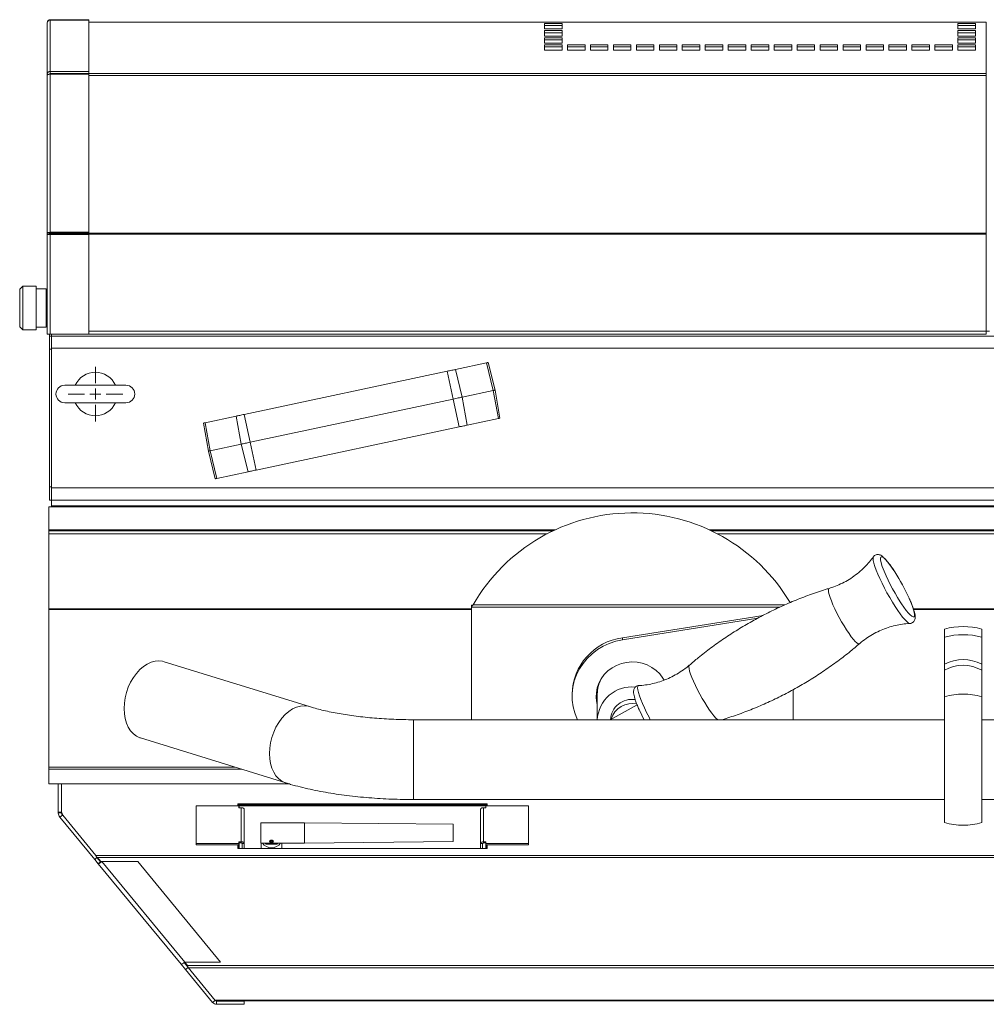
# Model space of a CAD drawing. Header units: millimetres. Extents: x 24 to 2406, y -1931 to 388.
# Tile 15 of 21: x 797 to 1239, y -62 to 388. Entities that reach past the tile are written whole.
import ezdxf

# ---------------------------------------------------------------- set-up
doc = ezdxf.new("R2010")
doc.units = ezdxf.units.MM

# ---------------------------------------------------------------- blocks, each defined once
blk = doc.blocks.new('SW_CENTERMARKSYMBOL_8')
at = {"color": 0, "linetype": 'Continuous', "lineweight": 0}
for p, q in [((0, 5), (0, 12.5)), ((-5, 0), (-12.5, 0)), ((0, 0), (-2.5, 0)), ((0, 0), (0, 2.5)), ((0, 0), (0, -2.5)), ((0, 0), (2.5, 0)), ((5, 0), (12.5, 0)), ((0, -5), (0, -12.5))]:
    blk.add_line(p, q, dxfattribs=at)

msp = doc.modelspace()

# ---------------------------------------------------------------- linework, layer by layer
at = {"color": 7, "linetype": 'Continuous', "lineweight": 15}
for p, q in [((811.4, 387.6), (829, 387.6)), ((811.4, 363.96), (811.4, 387.44)), ((829, 387.44), (811.4, 387.44)), ((829, 387.6), (829, 387.44)), ((829, 363.96), (829, 387.44)), ((810, 386.2), (810.01, 386.2)), ((810, 386.1), (810, 386.2)), ((810, 362.62), (810, 386.1)), ((829, 386.5), (1239.4, 386.5)), ((1037.4, 385.85), (1037.4, 383.38)), ((1045.4, 385.85), (1037.4, 385.85)), ((1045.4, 384.9), (1037.4, 384.9)), ((1037.4, 383.38), (1045.4, 383.38)), ((1037.4, 382.6), (1037.4, 380.13)), ((1045.4, 382.6), (1037.4, 382.6)), ((1045.4, 383.38), (1045.4, 385.85)), ((1045.4, 380.13), (1045.4, 382.6)), ((1226.4, 385.85), (1226.4, 383.38)), ((1234.4, 385.85), (1226.4, 385.85)), ((1234.4, 384.9), (1226.4, 384.9)), ((1226.4, 383.38), (1234.4, 383.38)), ((1226.4, 382.6), (1226.4, 380.13)), ((1234.4, 382.6), (1226.4, 382.6)), ((1234.4, 383.38), (1234.4, 385.85)), ((1234.4, 380.13), (1234.4, 382.6)), ((1239.4, 386.43), (1239.4, 386.5)), ((1239.4, 363.02), (1239.4, 386.43)), ((1045.4, 381.65), (1037.4, 381.65)), ((1037.4, 380.13), (1045.4, 380.13)), ((1037.4, 379.36), (1037.4, 376.89)), ((1045.4, 379.36), (1037.4, 379.36)), ((1045.4, 378.41), (1037.4, 378.41)), ((1045.4, 376.89), (1045.4, 379.36)), ((1234.4, 381.65), (1226.4, 381.65)), ((1226.4, 380.13), (1234.4, 380.13)), ((1226.4, 379.36), (1226.4, 376.89)), ((1234.4, 379.36), (1226.4, 379.36)), ((1234.4, 378.41), (1226.4, 378.41)), ((1234.4, 376.89), (1234.4, 379.36)), ((1037.4, 376.89), (1045.4, 376.89)), ((1037.4, 376.11), (1037.4, 373.64)), ((1045.4, 376.11), (1037.4, 376.11)), ((1045.4, 375.16), (1037.4, 375.16)), ((1037.4, 373.64), (1045.4, 373.64)), ((1045.4, 373.64), (1045.4, 376.11)), ((1047.9, 376.11), (1047.9, 373.64)), ((1055.9, 376.11), (1047.9, 376.11)), ((1055.9, 375.16), (1047.9, 375.16)), ((1047.9, 373.64), (1055.9, 373.64)), ((1055.9, 373.64), (1055.9, 376.11)), ((1058.4, 376.11), (1058.4, 373.64)), ((1066.4, 376.11), (1058.4, 376.11)), ((1066.4, 375.16), (1058.4, 375.16)), ((1058.4, 373.64), (1066.4, 373.64)), ((1066.4, 373.64), (1066.4, 376.11)), ((1068.9, 376.11), (1068.9, 373.64)), ((1076.9, 376.11), (1068.9, 376.11)), ((1076.9, 375.16), (1068.9, 375.16)), ((1068.9, 373.64), (1076.9, 373.64)), ((1076.9, 373.64), (1076.9, 376.11)), ((1079.4, 376.11), (1079.4, 373.64)), ((1087.4, 376.11), (1079.4, 376.11)), ((1087.4, 375.16), (1079.4, 375.16)), ((1079.4, 373.64), (1087.4, 373.64)), ((1087.4, 373.64), (1087.4, 376.11)), ((1089.9, 376.11), (1089.9, 373.64)), ((1097.9, 376.11), (1089.9, 376.11)), ((1097.9, 375.16), (1089.9, 375.16)), ((1089.9, 373.64), (1097.9, 373.64)), ((1097.9, 373.64), (1097.9, 376.11)), ((1100.4, 376.11), (1100.4, 373.64)), ((1108.4, 376.11), (1100.4, 376.11)), ((1108.4, 375.16), (1100.4, 375.16)), ((1100.4, 373.64), (1108.4, 373.64)), ((1108.4, 373.64), (1108.4, 376.11)), ((1110.9, 376.11), (1110.9, 373.64)), ((1118.9, 376.11), (1110.9, 376.11)), ((1118.9, 375.16), (1110.9, 375.16)), ((1110.9, 373.64), (1118.9, 373.64)), ((1118.9, 373.64), (1118.9, 376.11)), ((1121.4, 376.11), (1121.4, 373.64)), ((1129.4, 376.11), (1121.4, 376.11)), ((1129.4, 375.16), (1121.4, 375.16)), ((1121.4, 373.64), (1129.4, 373.64)), ((1129.4, 373.64), (1129.4, 376.11)), ((1131.9, 376.11), (1131.9, 373.64)), ((1139.9, 376.11), (1131.9, 376.11)), ((1139.9, 375.16), (1131.9, 375.16)), ((1131.9, 373.64), (1139.9, 373.64)), ((1139.9, 373.64), (1139.9, 376.11)), ((1142.4, 376.11), (1142.4, 373.64)), ((1150.4, 376.11), (1142.4, 376.11)), ((1150.4, 375.16), (1142.4, 375.16)), ((1142.4, 373.64), (1150.4, 373.64)), ((1150.4, 373.64), (1150.4, 376.11)), ((1152.9, 376.11), (1152.9, 373.64)), ((1160.9, 376.11), (1152.9, 376.11)), ((1160.9, 375.16), (1152.9, 375.16)), ((1152.9, 373.64), (1160.9, 373.64)), ((1160.9, 373.64), (1160.9, 376.11)), ((1163.4, 376.11), (1163.4, 373.64)), ((1171.4, 376.11), (1163.4, 376.11)), ((1171.4, 375.16), (1163.4, 375.16)), ((1163.4, 373.64), (1171.4, 373.64)), ((1171.4, 373.64), (1171.4, 376.11)), ((1173.9, 376.11), (1173.9, 373.64)), ((1181.9, 376.11), (1173.9, 376.11)), ((1181.9, 375.16), (1173.9, 375.16)), ((1173.9, 373.64), (1181.9, 373.64)), ((1181.9, 373.64), (1181.9, 376.11)), ((1184.4, 376.11), (1184.4, 373.64)), ((1192.4, 376.11), (1184.4, 376.11)), ((1192.4, 375.16), (1184.4, 375.16)), ((1184.4, 373.64), (1192.4, 373.64)), ((1192.4, 373.64), (1192.4, 376.11)), ((1194.9, 376.11), (1194.9, 373.64)), ((1202.9, 376.11), (1194.9, 376.11)), ((1202.9, 375.16), (1194.9, 375.16)), ((1194.9, 373.64), (1202.9, 373.64)), ((1202.9, 373.64), (1202.9, 376.11)), ((1205.4, 376.11), (1205.4, 373.64)), ((1213.4, 376.11), (1205.4, 376.11)), ((1213.4, 375.16), (1205.4, 375.16)), ((1205.4, 373.64), (1213.4, 373.64)), ((1213.4, 373.64), (1213.4, 376.11)), ((1215.9, 376.11), (1215.9, 373.64)), ((1223.9, 376.11), (1215.9, 376.11)), ((1223.9, 375.16), (1215.9, 375.16)), ((1215.9, 373.64), (1223.9, 373.64)), ((1223.9, 373.64), (1223.9, 376.11)), ((1226.4, 376.89), (1234.4, 376.89)), ((1226.4, 376.11), (1226.4, 373.64)), ((1234.4, 376.11), (1226.4, 376.11)), ((1234.4, 375.16), (1226.4, 375.16)), ((1226.4, 373.64), (1234.4, 373.64)), ((1234.4, 373.64), (1234.4, 376.11)), ((810, 362.62), (810.72, 362.62)), ((810, 362.25), (810, 362.62)), ((810, 289.98), (810, 362.25)), ((811.4, 363), (811.4, 363.96)), ((811.4, 363.96), (829, 363.96)), ((811.4, 363), (811.4, 362.68)), ((811.4, 363), (829, 363)), ((829, 362.68), (811.4, 362.68)), ((811.4, 290.41), (811.4, 362.68)), ((829, 363.96), (829, 363)), ((829, 290.41), (829, 362.68)), ((1239.4, 362.12), (1239.4, 363.02)), ((1239.4, 290.06), (1239.4, 362.12)), ((810, 289.98), (811, 289.98)), ((810, 289.4), (810, 289.98)), ((810, 289.4), (811.4, 289.4)), ((810, 243.8), (810, 289.4)), ((811, 289.98), (811, 289.4)), ((811.4, 290.41), (829, 290.41)), ((811.4, 290.11), (811.4, 290.41)), ((811.4, 290.06), (811.4, 290.11)), ((811.4, 290.11), (829, 290.11)), ((811.4, 290.06), (811.4, 289.63)), ((811.4, 290.06), (1239.4, 290.06)), ((811.4, 289.63), (1239.4, 289.63)), ((811.4, 289.4), (811.4, 289.63)), ((829, 289.4), (811.4, 289.4)), ((811.4, 243.8), (811.4, 289.4)), ((829, 290.41), (829, 290.11)), ((829, 243.8), (829, 289.4)), ((1239.4, 289.63), (1239.4, 290.06)), ((1239.4, 245.2), (1239.4, 289.63)), ((798.9, 265.8), (797.49, 264.38)), ((804.9, 265.8), (798.9, 265.8)), ((798.9, 265.8), (798.9, 245.8)), ((804.9, 255.8), (804.9, 265.8)), ((797.4, 264.17), (797.4, 247.42)), ((809.5, 264.55), (804.9, 264.55)), ((804.9, 245.8), (804.9, 255.8)), ((797.49, 247.21), (798.9, 245.8)), ((798.9, 245.8), (804.9, 245.8)), ((804.9, 247.05), (809.5, 247.05)), ((811.4, 243.8), (810, 243.8)), ((811, 243), (811, 243.8)), ((811.4, 243.8), (829, 243.8)), ((812, 243), (812, 243.8)), ((829, 243.8), (1239.4, 243.8)), ((1239.4, 245.2), (1240.8, 245.2)), ((1239.4, 243.8), (1239.4, 245.2)), ((811, 243), (812, 243)), ((811, 237), (811, 243)), ((1706.8, 243), (812, 243)), ((812, 237.4), (812, 243)), ((812, 237), (811, 237)), ((811, 174), (811, 237)), ((812, 237.4), (812, 173.6)), ((2402.8, 237.4), (812, 237.4)), ((812, 174), (812, 237)), ((996.62, 227.7), (1010.87, 230.73)), ((1010.87, 230.73), (1013.94, 218.09)), ((1011.61, 230.89), (1014.76, 218.27)), ((900.12, 207.19), (992.92, 226.92)), ((992.92, 226.92), (995.63, 214.2)), ((996.62, 227.7), (999.69, 215.06)), ((846, 220.5), (818, 220.5)), ((999.69, 215.06), (1013.94, 218.09)), ((1016.27, 205.3), (1013.94, 218.09)), ((1017.02, 205.46), (1014.76, 218.27)), ((818, 212.5), (846, 212.5)), ((902.82, 194.47), (995.63, 214.2)), ((998.33, 201.48), (995.63, 214.2)), ((1002.03, 202.27), (999.69, 215.06)), ((900.12, 207.19), (902.82, 194.47)), ((881.43, 203.22), (883.69, 190.41)), ((882.18, 203.38), (896.42, 206.4)), ((882.18, 203.38), (884.51, 190.58)), ((896.42, 206.4), (898.75, 193.61)), ((1002.03, 202.27), (1016.27, 205.3)), ((905.53, 181.76), (998.33, 201.48)), ((884.51, 190.58), (898.75, 193.61)), ((901.83, 180.97), (898.75, 193.61)), ((905.53, 181.76), (902.82, 194.47)), ((886.84, 177.79), (883.69, 190.41)), ((887.58, 177.94), (884.51, 190.58)), ((887.58, 177.94), (901.83, 180.97)), ((811, 174), (812, 174)), ((811, 168), (811, 174)), ((812, 168), (812, 173.6)), ((812, 168), (811, 168)), ((1436.34, 168), (812, 168)), ((812, 168), (812, 165.4)), ((1438.01, 165), (810.72, 165)), ((810.72, 165), (810.72, 154.4)), ((812, 165.4), (812, 165)), ((810.72, 154.4), (810.72, 154)), ((1041.37, 154), (810.72, 154)), ((810.72, 154), (810.72, 152.6)), ((1445.78, 154), (1113.67, 154)), ((810.72, 152.6), (810.72, 118.37)), ((810.72, 118.37), (810.72, 117.94)), ((810.72, 117.94), (810.72, 45.88)), ((1004.02, 119.99), (1004.02, 119.39)), ((1004.02, 119.39), (1004.02, 119.02)), ((1004.02, 67.63), (1004.02, 119.02)), ((1137.33, 115.33), (1072.98, 105.08)), ((1134.86, 114.01), (1072.98, 104.15)), ((1204.52, 111.65), (1204.49, 111.65)), ((1220.3, 109.04), (1220.3, 105.33)), ((1237.3, 105.33), (1237.3, 109.04)), ((1072.98, 104.15), (1072.98, 105.08)), ((1220.3, 105.33), (1220.3, 93.06)), ((1237.3, 93.06), (1237.3, 105.33)), ((929.89, 73.61), (863.42, 94.15)), ((1220.3, 78.15), (1220.3, 90.24)), ((1237.3, 90.24), (1237.3, 78.15)), ((1151.02, 81.36), (1151.02, 67.63)), ((1050.02, 79.28), (1050.02, 78.36)), ((1061.52, 79.38), (1061.52, 67.63)), ((1220.3, 78.15), (1220.3, 20.61)), ((1237.3, 20.61), (1237.3, 78.15)), ((1079.72, 74.44), (1067.33, 67.63)), ((1220.3, 67.63), (977.54, 67.63)), ((1734.6, 67.63), (1237.3, 67.63)), ((852.65, 59.28), (919.12, 38.74)), ((810.72, 45.88), (810.72, 44.98)), ((810.72, 44.98), (810.72, 38.32)), ((810.72, 38.32), (810.72, 38.25)), ((810.72, 38.25), (920.74, 38.25)), ((815, 25.32), (815, 38.25)), ((816.5, 25.47), (816.5, 38.25)), ((878.1, 28.24), (897.6, 28.24)), ((878.1, 28.24), (878.1, 11.04)), ((1011.1, 29.25), (897.1, 29.25)), ((897.1, 29.25), (897.1, 28.24)), ((1011.1, 28.67), (897.1, 28.67)), ((897.6, 28.24), (897.6, 27.42)), ((898.7, 27.42), (897.6, 27.42)), ((897.7, 28.24), (897.7, 28.67)), ((1010.5, 28.24), (897.7, 28.24)), ((898.7, 27.42), (898.7, 11.86)), ((977.54, 31.13), (1220.3, 31.13)), ((1009.5, 11.86), (1009.5, 27.42)), ((1010.6, 27.42), (1009.5, 27.42)), ((1010.5, 28.67), (1010.5, 28.24)), ((1010.6, 27.42), (1010.6, 28.24)), ((1010.6, 28.24), (1030.1, 28.24)), ((1011.1, 28.24), (1011.1, 29.25)), ((1030.1, 11.04), (1030.1, 28.24)), ((1237.3, 31.13), (1734.6, 31.13)), ((816.5, 25.32), (815, 25.32)), ((815.03, 24.89), (816.52, 25.08)), ((816.96, 24.05), (815.8, 23.1)), ((831.72, 3.79), (815.8, 23.1)), ((816.5, 25.47), (817.06, 23.97)), ((816.5, 25.32), (816.5, 25.47)), ((816.5, 24.89), (816.5, 25.32)), ((816.5, 24.89), (816.5, 24.79)), ((817.04, 23.95), (816.96, 24.05)), ((817.06, 23.97), (817.06, 23.89)), ((817.06, 23.97), (832.28, 5.49)), ((900.1, 26.62), (900.1, 11.06)), ((1008.1, 11.06), (1008.1, 26.62)), ((927.6, 20.57), (907.6, 20.57)), ((907.6, 20.57), (907.6, 11.17)), ((995.6, 19.86), (927.6, 20.57)), ((995.6, 19.86), (995.6, 18.16)), ((995.6, 18.16), (995.6, 11.89)), ((897.6, 11.04), (878.1, 11.04)), ((878.1, 11.04), (878.1, 10.47)), ((897.6, 10.47), (878.1, 10.47)), ((897.1, 10.47), (897.1, 8.77)), ((897.3, 8.77), (897.3, 10.47)), ((897.6, 11.86), (898.7, 11.86)), ((897.6, 11.86), (897.6, 11.04)), ((897.6, 11.29), (898.7, 11.29)), ((897.6, 11.04), (897.6, 10.47)), ((898.7, 11.29), (898.7, 11.86)), ((899.1, 11.06), (900.1, 11.06)), ((899.1, 11.06), (899.1, 8.77)), ((900.1, 8.77), (900.1, 11.06)), ((907.6, 11.17), (927.6, 11.17)), ((907.85, 11.17), (907.85, 8.77)), ((909.85, 10.96), (909.85, 11.17)), ((910.05, 10.79), (915.05, 10.79)), ((915.25, 11.17), (915.25, 10.96)), ((917.25, 8.77), (917.25, 11.17)), ((927.6, 11.17), (995.6, 11.89)), ((1009.1, 11.06), (1008.1, 11.06)), ((1008.1, 11.06), (1008.1, 8.77)), ((1009.1, 11.06), (1009.1, 8.77)), ((1009.5, 11.86), (1010.6, 11.86)), ((1009.5, 11.29), (1009.5, 11.86)), ((1009.5, 11.29), (1010.6, 11.29)), ((1010.6, 11.04), (1010.6, 11.86)), ((1030.1, 11.04), (1010.6, 11.04)), ((1010.6, 11.04), (1010.6, 10.47)), ((1030.1, 10.47), (1010.6, 10.47)), ((1010.9, 10.47), (1010.9, 8.77)), ((1011.1, 8.77), (1011.1, 10.47)), ((1030.1, 11.04), (1030.1, 10.47)), ((832.87, 4.75), (831.72, 3.79)), ((832.28, 5.49), (832.28, 5.35)), ((832.44, 5.04), (832.44, 5.11)), ((832.64, 4.69), (834.45, 2.53)), ((832.87, 4.75), (832.87, 4.75)), ((834.52, 2.75), (832.87, 4.75)), ((897.1, 8.77), (1011.1, 8.77)), ((833.36, 1.79), (831.72, 3.79)), ((834.52, 2.75), (833.36, 1.79)), ((871.23, -44.14), (833.36, 1.79)), ((851.37, 2.75), (835.04, 2.75)), ((872.91, -43.19), (835.04, 2.75)), ((889.24, -43.19), (851.37, 2.75)), ((873.21, -46.54), (871.23, -44.14)), ((874.37, -45.59), (872.57, -43.41)), ((874.19, -44.95), (872.79, -43.27)), ((872.85, -43.23), (874.11, -44.73)), ((872.91, -43.19), (889.24, -43.19)), ((873.21, -46.54), (874.37, -45.59)), ((885.63, -61.61), (873.21, -46.54)), ((886.79, -60.66), (874.37, -45.59)), ((885.63, -61.61), (886.79, -60.66)), ((1414.81, -60.9), (887.11, -60.9)), ((887.41, -60.95), (887.41, -62.45)), ((900.03, -60.95), (887.41, -60.95)), ((900.03, -62.45), (887.41, -62.45)), ((900.03, -62.45), (900.03, -60.95))]:
    msp.add_line(p, q, dxfattribs=at)
at = {"color": 8, "linetype": 'Continuous', "lineweight": 15}
for p, q in [((811.4, 387.44), (811.4, 387.6)), ((829, 386.43), (1239.4, 386.43)), ((829, 363.02), (1239.4, 363.02)), ((829, 362.12), (1239.4, 362.12)), ((797.49, 264.38), (797.49, 247.21)), ((809.5, 247.05), (809.5, 264.55)), ((829, 245.2), (1239.4, 245.2)), ((1434.75, 173.6), (812, 173.6)), ((1437.78, 165.4), (812, 165.4)), ((1042.23, 154.4), (810.72, 154.4)), ((1445.45, 154.4), (1112.82, 154.4)), ((1038.57, 152.6), (810.72, 152.6)), ((1446.99, 152.6), (1116.47, 152.6)), ((1004.02, 118.37), (810.72, 118.37)), ((1004.02, 117.94), (810.72, 117.94)), ((1004.02, 119.02), (1144.84, 119.02)), ((1004.72, 120.08), (1147.2, 120.08)), ((1392.56, 118.37), (1206.05, 118.37)), ((1392.56, 117.94), (1206.19, 117.94)), ((977.54, 31.13), (977.54, 67.63)), ((895.99, 45.88), (810.72, 45.88)), ((898.9, 44.98), (810.72, 44.98)), ((920.51, 38.32), (810.72, 38.32)), ((897.7, 28.24), (897.7, 27.42)), ((1010.5, 27.42), (1010.5, 28.24)), ((927.6, 20.57), (927.6, 18.57)), ((927.6, 18.57), (927.6, 11.17)), ((897.7, 11.29), (897.7, 8.77)), ((910.05, 11.17), (910.05, 10.79)), ((915.05, 10.79), (915.05, 11.17)), ((1010.5, 8.77), (1010.5, 11.29)), ((1414.81, 5.49), (832.28, 5.49)), ((1414.81, 4.69), (832.64, 4.69)), ((1414.81, -44.73), (874.11, -44.73)), ((1414.81, -45.72), (874.47, -45.72)), ((1414.81, -60.49), (886.65, -60.49))]:
    msp.add_line(p, q, dxfattribs=at)
at = {"color": 7, "linetype": 'Continuous', "lineweight": 15, "flags": 128}
for points in [[(810, 362.25), (810.03, 362.33), (810.11, 362.41), (810.24, 362.49), (810.41, 362.55), (810.63, 362.61), (810.87, 362.65), (811.13, 362.67), (811.4, 362.68)], [(811.4, 290.41), (811.13, 290.41), (810.87, 290.38), (810.63, 290.34), (810.41, 290.29), (810.24, 290.22), (810.11, 290.15), (810.03, 290.07), (810, 289.98)], [(811.4, 290.11), (811.32, 290.1), (811.25, 290.1), (811.18, 290.09), (811.12, 290.07), (811.07, 290.05), (811.03, 290.03), (811.01, 290.01), (811, 289.98)], [(1010.87, 230.73), (1011.04, 230.77), (1011.19, 230.8), (1011.32, 230.83), (1011.42, 230.85), (1011.51, 230.87), (1011.57, 230.88), (1011.6, 230.89), (1011.61, 230.89)], [(992.92, 226.92), (993.47, 227.03), (994, 227.15), (994.52, 227.26), (995.02, 227.36), (995.49, 227.46), (995.91, 227.55), (996.29, 227.63), (996.62, 227.7)], [(1013.94, 218.09), (1014.13, 218.13), (1014.29, 218.17), (1014.43, 218.2), (1014.55, 218.22), (1014.64, 218.24), (1014.71, 218.26), (1014.75, 218.26), (1014.76, 218.27)], [(995.63, 214.2), (996.23, 214.33), (996.82, 214.45), (997.39, 214.57), (997.93, 214.69), (998.44, 214.8), (998.91, 214.9), (999.33, 214.99), (999.69, 215.06)], [(896.42, 206.4), (896.75, 206.47), (897.13, 206.55), (897.56, 206.65), (898.02, 206.74), (898.52, 206.85), (899.04, 206.96), (899.58, 207.07), (900.12, 207.19)], [(881.43, 203.22), (881.44, 203.22), (881.48, 203.23), (881.54, 203.24), (881.62, 203.26), (881.73, 203.28), (881.86, 203.31), (882.01, 203.34), (882.18, 203.38)], [(1016.27, 205.3), (1016.44, 205.33), (1016.59, 205.37), (1016.72, 205.39), (1016.83, 205.42), (1016.91, 205.43), (1016.97, 205.45), (1017.01, 205.45), (1017.02, 205.46)], [(998.33, 201.48), (998.87, 201.6), (999.41, 201.71), (999.93, 201.82), (1000.43, 201.93), (1000.89, 202.03), (1001.32, 202.12), (1001.7, 202.2), (1002.03, 202.27)], [(898.75, 193.61), (899.12, 193.69), (899.54, 193.78), (900.01, 193.88), (900.52, 193.98), (901.06, 194.1), (901.63, 194.22), (902.22, 194.35), (902.82, 194.47)], [(883.69, 190.41), (883.7, 190.41), (883.74, 190.42), (883.81, 190.43), (883.9, 190.45), (884.02, 190.48), (884.16, 190.51), (884.32, 190.54), (884.51, 190.58)], [(901.83, 180.97), (902.16, 181.04), (902.54, 181.12), (902.96, 181.21), (903.43, 181.31), (903.92, 181.42), (904.44, 181.53), (904.98, 181.64), (905.53, 181.76)], [(886.84, 177.79), (886.85, 177.79), (886.88, 177.8), (886.94, 177.81), (887.03, 177.83), (887.13, 177.85), (887.26, 177.88), (887.41, 177.91), (887.58, 177.94)], [(1072.98, 104.15), (1069.94, 103.5), (1066.99, 102.52), (1064.19, 101.23), (1061.55, 99.65), (1059.12, 97.79), (1056.92, 95.68), (1054.99, 93.35), (1053.35, 90.83), (1052.02, 88.15), (1051.02, 85.34), (1050.36, 82.45), (1050.05, 79.5), (1050.09, 76.53), (1050.48, 73.59), (1051.22, 70.71), (1052.3, 67.93), (1052.44, 67.63)], [(852.65, 59.28), (852.33, 59.38), (850.78, 60.12), (849.37, 61.17), (848.13, 62.53), (847.08, 64.16), (846.24, 66.03), (845.63, 68.11), (845.26, 70.36), (845.13, 72.72), (845.26, 75.17), (845.63, 77.64), (846.24, 80.1), (847.08, 82.49), (848.13, 84.77), (849.37, 86.89), (850.78, 88.82), (852.33, 90.51), (853.99, 91.94), (855.72, 93.07), (857.51, 93.89), (859.3, 94.38), (861.07, 94.52), (862.78, 94.32), (863.42, 94.15)], [(1092.07, 85.75), (1091.5, 86.69), (1090.08, 88.54), (1088.38, 90.17), (1086.46, 91.55), (1084.34, 92.64), (1082.08, 93.44), (1079.73, 93.91), (1077.32, 94.05), (1074.92, 93.85), (1072.58, 93.33), (1070.34, 92.48), (1068.25, 91.34), (1066.36, 89.91), (1064.71, 88.25), (1063.33, 86.37), (1062.26, 84.32), (1061.51, 82.14), (1061.1, 79.88), (1061.04, 77.59), (1061.34, 75.32), (1061.52, 74.52)], [(1092.06, 85.74), (1091.94, 85.98), (1091.89, 86.07)], [(897.7, 28.24), (897.62, 28.23), (897.6, 28.23)], [(898.7, 27.42), (898.98, 27.41), (899.24, 27.36), (899.48, 27.29), (899.69, 27.19), (899.87, 27.07), (900, 26.93), (900.08, 26.78), (900.1, 26.62)], [(1008.1, 26.62), (1008.13, 26.78), (1008.21, 26.93), (1008.34, 27.07), (1008.51, 27.19), (1008.73, 27.29), (1008.97, 27.36), (1009.23, 27.41), (1009.5, 27.42)], [(1010.6, 28.23), (1010.58, 28.23), (1010.5, 28.24)], [(900.1, 11.06), (900.08, 11.21), (900, 11.36), (899.87, 11.5), (899.69, 11.62), (899.48, 11.72), (899.24, 11.8), (898.98, 11.84), (898.7, 11.86)], [(899.1, 11.06), (899.1, 11.1), (899.07, 11.14), (899.04, 11.18), (898.99, 11.22), (898.93, 11.25), (898.86, 11.27), (898.78, 11.28), (898.7, 11.29)], [(912.55, 11.82), (912.74, 11.84), (912.91, 11.9), (913.01, 12), (913.05, 12.11), (913.01, 12.22), (912.91, 12.31), (912.74, 12.37), (912.55, 12.39), (912.36, 12.37), (912.2, 12.31), (912.09, 12.22), (912.05, 12.11), (912.09, 12), (912.2, 11.9), (912.36, 11.84), (912.55, 11.82)], [(1009.5, 11.86), (1009.23, 11.84), (1008.97, 11.8), (1008.73, 11.72), (1008.51, 11.62), (1008.34, 11.5), (1008.21, 11.36), (1008.13, 11.21), (1008.1, 11.06)], [(1009.5, 11.29), (1009.42, 11.28), (1009.35, 11.27), (1009.28, 11.25), (1009.22, 11.22), (1009.17, 11.18), (1009.13, 11.14), (1009.11, 11.1), (1009.1, 11.06)]]:
    msp.add_lwpolyline(points, dxfattribs=at)
at = {"color": 8, "linetype": 'Continuous', "lineweight": 15, "flags": 128}
for points in [[(1197.69, 119.42), (1196.45, 121.39), (1195.21, 123.48), (1193.99, 125.65), (1192.81, 127.83), (1191.71, 130.01), (1190.7, 132.12), (1189.81, 134.13), (1189.05, 135.99), (1188.44, 137.67), (1187.98, 139.13), (1187.7, 140.34), (1187.59, 141.29), (1187.66, 141.94), (1187.76, 142.15)], [(1197.56, 135.16), (1196.4, 136.9), (1195.29, 138.45), (1194.26, 139.76), (1193.34, 140.8), (1192.55, 141.55), (1191.9, 141.99), (1191.42, 142.12), (1191.11, 141.92), (1190.98, 141.4), (1191.03, 140.57), (1191.26, 139.46), (1191.67, 138.09), (1191.82, 137.66)], [(1167.51, 127.64), (1167.26, 127.4), (1167.17, 126.84), (1167.26, 126), (1167.52, 124.88), (1167.96, 123.52), (1168.55, 121.95), (1169.29, 120.2), (1170.15, 118.33), (1171.11, 116.37), (1172.16, 114.38), (1173.26, 112.4), (1174.39, 110.49), (1175.52, 108.68), (1176.62, 107.03), (1177.67, 105.58), (1178.63, 104.35), (1179.49, 103.39), (1180.23, 102.71), (1180.82, 102.34), (1181.25, 102.27), (1181.39, 102.35)], [(1200.02, 121.56), (1200.61, 120.66), (1201.75, 119.01), (1202.82, 117.58), (1203.8, 116.4), (1204.65, 115.5), (1205.38, 114.9), (1205.94, 114.62), (1206.34, 114.66), (1206.57, 115.02), (1206.61, 115.69), (1206.46, 116.66), (1206.14, 117.91), (1205.65, 119.4), (1204.99, 121.1), (1204.19, 122.96), (1204.11, 123.15)], [(1204.49, 111.65), (1204.31, 111.67), (1203.73, 111.95), (1203, 112.53), (1202.13, 113.4), (1201.14, 114.56), (1200.06, 115.96), (1198.9, 117.59), (1197.69, 119.42)], [(1103.61, 92.55), (1103.49, 92.38), (1103.4, 91.83), (1103.49, 90.98), (1103.75, 89.86), (1104.19, 88.5), (1104.78, 86.93), (1105.52, 85.18), (1106.38, 83.31), (1107.34, 81.35), (1108.39, 79.36), (1109.49, 77.39), (1110.62, 75.47), (1111.75, 73.67), (1112.85, 72.02), (1113.9, 70.56), (1114.86, 69.34), (1115.72, 68.38), (1116.46, 67.7), (1116.54, 67.63)], [(1080.48, 83.25), (1080.28, 83.19), (1080.03, 82.84), (1079.96, 82.19), (1080.07, 81.24), (1080.35, 80.03), (1080.8, 78.57), (1081.42, 76.89), (1082.18, 75.03), (1083.07, 73.02), (1084.08, 70.91), (1085.18, 68.73), (1085.76, 67.63)], [(919.13, 38.73), (918.79, 38.84), (917.25, 39.58), (915.84, 40.63), (914.59, 41.99), (913.54, 43.62), (912.71, 45.49), (912.1, 47.57), (911.72, 49.82), (911.6, 52.18), (911.72, 54.63), (912.1, 57.1), (912.71, 59.56), (913.54, 61.95), (914.59, 64.23), (915.84, 66.35), (917.25, 68.28), (918.79, 69.97), (920.45, 71.4), (922.19, 72.53), (923.97, 73.35), (925.77, 73.84), (927.53, 73.98), (929.24, 73.78), (929.88, 73.61)]]:
    msp.add_lwpolyline(points, dxfattribs=at)
at = {"color": 7, "linetype": 'Continuous', "lineweight": 15}
for centre, radius, start, end in [((811.4, 386.2), 1.4, 90, 180), ((811.37, 386.07), 1.37, 88.5996, 178.5266), ((811.37, 362.59), 1.37, 88.5996, 178.5266), ((811.39, 362.61), 0.392, 88.6976, 172.9064), ((797.7, 264.17), 0.3, 135, 180), ((809.5, 264.05), 0.5, 0, 90), ((809.5, 247.55), 0.5, 270, 0), ((797.7, 247.42), 0.3, 180, 225), ((832, 216.5), 10, 23.5782, 156.4218), ((818, 216.5), 4, 90, 270), ((846, 216.5), 4, 270, 90), ((832, 216.5), 10, 203.5782, 336.4218), ((1077.52, 78.18), 84, 30.7693, 150.0787), ((1271.11, 167.92), 84.87, 200.8917, 213.1123), ((1117.93, 83.97), 94.66, 24.4506, 32.7324), ((1228.8, 78.74), 31.47, 74.331, 105.669), ((1076.55, 78.79), 26.53, 97.7367, 178.9297), ((1228.8, 75.03), 31.47, 74.3309, 105.6691), ((1228.8, 76.29), 18.8, 63.1245, 116.8755), ((1228.8, 75.89), 16.68, 59.3689, 120.6311), ((1076.16, 79.35), 14.64, 152.6791, 179.9168), ((1077.25, 66.89), 15.75, 83.9064, 177.2863), ((1076, 79.29), 14.97, 181.7874, 194.8502), ((1077.36, 67.08), 9.85, 80.8961, 176.7666), ((1228.8, 49.38), 30, 73.5408, 106.4592), ((1077.43, 65.08), 9.99, 77.0181, 163.5218), ((1160.99, 108.02), 87.93, 204.3307, 207.3423), ((1228.8, 49.38), 30, 253.5408, 286.4592), ((912.55, 14.24), 5.15, 216.5838, 323.4162), ((910.04, 10.98), 0.185, 186.2455, 275.1124), ((915.07, 10.98), 0.185, 264.8826, 353.7636), ((887.41, -60.15), 2.3, 219.5, 270), ((887.41, -60.15), 0.8, 248.5024, 270)]:
    msp.add_arc(centre, radius, start, end, dxfattribs=at)
for points, knots in [([(1187.73, 142.13), (1187.15, 141.34), (1185.92, 139.68), (1183.68, 137.26), (1181.09, 134.88), (1178.2, 132.71), (1175.17, 130.83), (1172.03, 129.28), (1169.48, 128.23), (1167.95, 127.8), (1167.53, 127.68)], [0, 0, 0, 0, 0.116996, 0.246696, 0.391236, 0.533928, 0.674272, 0.81235, 0.94824, 1, 1, 1, 1]), ([(1197.36, 135.51), (1197.26, 135.67), (1196.77, 136.43), (1195.94, 137.64), (1194.87, 139.1), (1193.86, 140.36), (1192.89, 141.43), (1192.02, 142.24), (1191.26, 142.76), (1190.52, 143.08), (1189.78, 143.21), (1188.97, 143.09), (1188.22, 142.71), (1187.91, 142.31), (1187.76, 142.12)], [0, 0, 0, 0, 0.030649, 0.14186, 0.253788, 0.366976, 0.482547, 0.60327, 0.707348, 0.772601, 0.832878, 0.890485, 0.947801, 1, 1, 1, 1]), ([(1167.55, 127.63), (1167.26, 127.55), (1164.55, 126.79), (1159.5, 125.04), (1152.42, 122.38), (1145.51, 119.4), (1138.74, 116.15), (1132.14, 112.62), (1125.72, 108.83), (1119.49, 104.79), (1113.47, 100.5), (1108.16, 96.41), (1104.95, 93.66), (1103.61, 92.51)], [0, 0, 0, 0, 0.012053, 0.11523, 0.218048, 0.320509, 0.422611, 0.524357, 0.625745, 0.726773, 0.827438, 0.927736, 1, 1, 1, 1]), ([(1204.38, 111.65), (1204.4, 111.65), (1204.65, 111.62), (1205.26, 111.76), (1206.02, 112.2), (1206.52, 112.86), (1206.78, 113.53), (1206.89, 114.23), (1206.88, 115.08), (1206.71, 116.13), (1206.35, 117.49), (1205.85, 119.03), (1205.18, 120.74), (1204.64, 122.06), (1204.29, 122.81), (1204.23, 122.93)], [0, 0, 0, 0, 0.004087, 0.062439, 0.12677, 0.185005, 0.242803, 0.307976, 0.391483, 0.511424, 0.626778, 0.748218, 0.864724, 0.979006, 1, 1, 1, 1]), ([(1181.42, 102.35), (1181.45, 102.39), (1182.37, 103.25), (1184.36, 104.7), (1187.36, 106.64), (1190.49, 108.24), (1193.69, 109.54), (1196.94, 110.53), (1200.2, 111.21), (1202.71, 111.56), (1204.12, 111.61), (1204.44, 111.62)], [0, 0, 0, 0, 0.006262, 0.149365, 0.290108, 0.428572, 0.564837, 0.698947, 0.83091, 0.960671, 1, 1, 1, 1]), ([(1118.69, 67.63), (1120.97, 68.37), (1125.64, 69.87), (1132.57, 72.52), (1139.5, 75.49), (1146.26, 78.75), (1152.86, 82.28), (1159.28, 86.07), (1165.51, 90.11), (1171.53, 94.4), (1176.84, 98.48), (1180.05, 101.23), (1181.39, 102.38)], [0, 0, 0, 0, 0.0994268, 0.2040919, 0.3083922, 0.4123283, 0.5159009, 0.6191097, 0.721952, 0.8244248, 0.9265243, 1, 1, 1, 1]), ([(1103.57, 92.55), (1103.41, 92.41), (1102.37, 91.44), (1100.25, 89.92), (1097.23, 88.03), (1094.09, 86.47), (1090.88, 85.21), (1087.63, 84.25), (1084.37, 83.62), (1082, 83.3), (1080.73, 83.27), (1080.54, 83.27)], [0, 0, 0, 0, 0.02537, 0.168099, 0.308478, 0.446592, 0.582516, 0.71629, 0.847913, 0.977323, 1, 1, 1, 1]), ([(1220.3, 90.24), (1220.3, 90.33), (1220.3, 90.48), (1220.3, 90.79), (1220.3, 90.9), (1220.3, 91.14), (1220.3, 91.27), (1220.3, 91.53), (1220.3, 91.67), (1220.3, 91.94), (1220.3, 92.09), (1220.3, 92.37), (1220.3, 92.51), (1220.3, 92.79), (1220.3, 92.92), (1220.3, 93.06)], [0, 0, 0, 0, 0.25, 0.25, 0.375, 0.375, 0.5, 0.5, 0.625, 0.625, 0.75, 0.75, 0.875, 0.875, 1, 1, 1, 1]), ([(1237.3, 93.06), (1237.3, 92.92), (1237.3, 92.79), (1237.3, 92.51), (1237.3, 92.37), (1237.3, 92.08), (1237.3, 91.94), (1237.3, 91.67), (1237.3, 91.53), (1237.3, 91.26), (1237.3, 91.14), (1237.3, 90.9), (1237.3, 90.79), (1237.3, 90.59), (1237.3, 90.5), (1237.3, 90.35), (1237.3, 90.29), (1237.3, 90.24)], [0, 0, 0, 0, 0.125, 0.125, 0.25, 0.25, 0.375, 0.375, 0.5, 0.5, 0.625, 0.625, 0.75, 0.75, 0.875, 0.875, 1, 1, 1, 1]), ([(1080.58, 83.25), (1080.57, 83.25), (1080.34, 83.28), (1079.74, 83.13), (1078.99, 82.69), (1078.48, 82.04), (1078.22, 81.37), (1078.11, 80.67), (1078.12, 79.82), (1078.29, 78.76), (1078.65, 77.4), (1079.15, 75.87), (1079.82, 74.15), (1080.35, 72.86), (1080.69, 72.13), (1080.74, 72.03)], [0, 0, 0, 0, 0.000767, 0.05956, 0.124376, 0.18305, 0.241284, 0.306949, 0.391084, 0.511931, 0.628154, 0.75051, 0.867894, 0.983038, 1, 1, 1, 1]), ([(977.54, 67.63), (976.75, 67.64), (974.45, 67.64), (970.66, 67.72), (966.19, 67.91), (961.79, 68.18), (957.47, 68.54), (953.26, 68.98), (949.2, 69.5), (945.29, 70.09), (941.58, 70.75), (938.08, 71.46), (934.81, 72.23), (932.09, 72.95), (930.53, 73.42), (929.89, 73.61)], [0, 0, 0, 0, 0.043799, 0.1273323, 0.2108098, 0.2941506, 0.3772836, 0.4601326, 0.5426133, 0.6246314, 0.7060796, 0.7868356, 0.8667592, 0.9456906, 1, 1, 1, 1]), ([(919.12, 38.74), (919.84, 38.52), (921.97, 37.87), (925.66, 36.88), (930.21, 35.81), (934.89, 34.86), (939.67, 34.02), (944.54, 33.29), (949.51, 32.66), (954.55, 32.15), (959.66, 31.74), (964.82, 31.43), (970.01, 31.23), (974.26, 31.14), (976.77, 31.14), (977.54, 31.13)], [0, 0, 0, 0, 0.044256, 0.131545, 0.217662, 0.30272, 0.386928, 0.470458, 0.55345, 0.63602, 0.718264, 0.800264, 0.882091, 0.963809, 1, 1, 1, 1]), ([(911.7, 12.02), (911.7, 12.09), (911.73, 12.15), (911.81, 12.28), (911.87, 12.35), (912.03, 12.45), (912.12, 12.5), (912.33, 12.56), (912.44, 12.57), (912.66, 12.57), (912.78, 12.56), (912.98, 12.5), (913.07, 12.45), (913.23, 12.35), (913.3, 12.28), (913.38, 12.15), (913.4, 12.09), (913.4, 11.96), (913.38, 11.9), (913.3, 11.79), (913.23, 11.75), (913.08, 11.67), (912.98, 11.65), (912.78, 11.61), (912.67, 11.6), (912.44, 11.6), (912.33, 11.61), (912.12, 11.65), (912.03, 11.67), (911.8, 11.78), (911.7, 11.89), (911.7, 12.02)], [0, 0, 0, 0, 0.0625, 0.0625, 0.125, 0.125, 0.1875, 0.1875, 0.25, 0.25, 0.3125, 0.3125, 0.375, 0.375, 0.4375, 0.4375, 0.5, 0.5, 0.5625, 0.5625, 0.625, 0.625, 0.6875, 0.6875, 0.75, 0.75, 0.8125, 0.8125, 0.875, 0.875, 1, 1, 1, 1]), ([(911.78, 12.23), (911.79, 12.19), (911.81, 12.1), (911.92, 11.97), (912.11, 11.84), (912.33, 11.78), (912.58, 11.76), (912.83, 11.79), (913.08, 11.88), (913.26, 12.04), (913.31, 12.17), (913.33, 12.22)], [0, 0, 0, 0, 0.054907, 0.15661, 0.272415, 0.411372, 0.501398, 0.624989, 0.77787, 0.904941, 1, 1, 1, 1]), ([(833.36, 1.79), (833.4, 1.79), (833.48, 1.78), (833.87, 2), (834.41, 2.33), (834.83, 2.61), (835.04, 2.75)], [0, 0, 0, 0, 0.2499968, 0.4999999, 0.7499995, 1, 1, 1, 1]), ([(872.91, -43.19), (872.7, -43.33), (872.28, -43.6), (871.74, -43.94), (871.35, -44.15), (871.27, -44.15), (871.23, -44.14)], [0, 0, 0, 0, 0.250002, 0.499999, 0.750002, 1, 1, 1, 1])]:
    msp.add_open_spline(points, degree=3, knots=knots, dxfattribs=at)
for points in [[(1004.72, 120.08), (1004.49, 119.84), (1004.25, 119.61), (1004.02, 119.39)], [(1004.72, 120.08), (1004.49, 120.05), (1004.25, 120.02), (1004.02, 119.99)], [(815, 25.32), (815, 25.18), (815.01, 25.04), (815.03, 24.89)], [(815.03, 24.89), (815.11, 24.24), (815.38, 23.61), (815.8, 23.1)], [(816.5, 25.32), (816.5, 25.24), (816.51, 25.16), (816.52, 25.08)], [(816.52, 25.08), (816.56, 24.7), (816.72, 24.34), (816.96, 24.05)], [(832.28, 5.49), (832.33, 5.37), (832.39, 5.24), (832.44, 5.11)], [(832.44, 5.11), (832.51, 4.97), (832.57, 4.83), (832.64, 4.69)], [(874.11, -44.73), (874.17, -44.91), (874.24, -45.1), (874.31, -45.27)], [(874.31, -45.27), (874.35, -45.44), (874.4, -45.59), (874.45, -45.72)]]:
    msp.add_open_spline(points, degree=3, dxfattribs=at)

# ---------------------------------------------------------------- block references
at = {"color": 7, "linetype": 'Continuous', "lineweight": 0}
msp.add_blockref('SW_CENTERMARKSYMBOL_8', (832, 216.5), dxfattribs=at)

doc.saveas('drawing.dxf')
